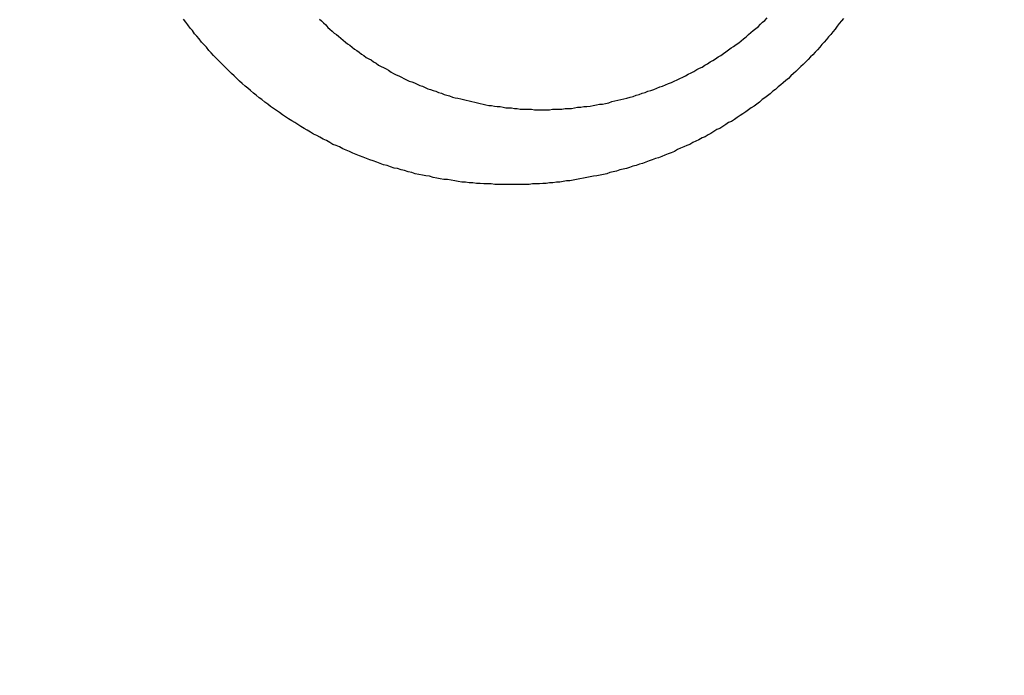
# Model space of a CAD drawing. Header units: millimetres. Extents: x -604189 to 881711, y -381903 to -7297.
# Tile 63 of 256: x -567427 to -567412, y -196071 to -196061. Entities that reach past the tile are written whole.
import ezdxf

# ---------------------------------------------------------------- set-up
doc = ezdxf.new("R2010")
doc.units = ezdxf.units.MM
doc.header["$LTSCALE"] = 100
doc.layers.add('OPIS', color=7, linetype='Continuous')
pattern_1 = [(45, (-296350.26, 111503), (-334.51454, 334.51454), []), (135, (-296350.26, 111503), (-334.51454, -334.51454), [])]

msp = doc.modelspace()

# ---------------------------------------------------------------- hatches: boundary and pattern name
at = {"layer": 'OPIS', "linetype": 'ByBlock', "lineweight": 13}
h = msp.add_hatch(dxfattribs=at)
h.set_pattern_fill('ANSI37', color=0, scale=149)
h.set_pattern_definition(pattern_1)
h.paths.add_polyline_path([(-565846.628, -200148.37), (-566196.825, -200149.347), (-566196.825, -200157.448), (-566296.825, -200157.448), (-566296.825, -200149.626), (-566746.825, -200150.882), (-566746.825, -201168.329, -0.414214), (-566403.888, -201511.266, -1), (-567089.762, -201511.266, -0.414214), (-566746.825, -201168.329), (-566746.825, -200936.871, -0.267949), (-567196.825, -200157.448), (-567296.825, -200157.448), (-567296.825, -200152.416), (-567606.815, -200153.281), (-567606.815, -201603.287), (-567556.815, -201603.147), (-567556.815, -205257.445), (-565846.45, -205257.445)])
h.paths.add_polyline_path([(-551636.825, -198396.286), (-576656.825, -198407.448), (-576656.825, -193157.448), (-579836.825, -193157.448), (-579836.825, -200437.448), (-570846.818, -200437.448), (-570846.818, -200053.169), (-551636.825, -200037.448)])
h.paths.add_polyline_path([(-566819.49, -205014.115), (-566583.775, -205014.115), (-566583.775, -204789.115), (-566819.49, -204789.115)], flags=24)
h.paths.add_polyline_path([(-566959.314, -200828.748), (-566427.171, -200828.748), (-566427.171, -200603.748), (-566959.314, -200603.748)], flags=24)
h.paths.add_polyline_path([(-566792.033, -202497.855), (-566276.912, -202497.855), (-566276.912, -202398.515), (-566792.033, -202398.515)], flags=24)
h.paths.add_polyline_path([(-566791.958, -202387.855), (-565854.55, -202387.855), (-565854.55, -202288.515), (-566791.958, -202288.515)], flags=24)
h.paths.add_polyline_path([(-567194.021, -202505.333), (-566857.345, -202505.333), (-566857.345, -202389.949), (-567194.021, -202389.949)], flags=24)
h.paths.add_polyline_path([(-567153.366, -202393.592), (-566996.4, -202393.592), (-566996.4, -202295.562), (-567153.366, -202295.562)], flags=24)
h.paths.add_polyline_path([(-566516.508, -200627.503), (-566516.508, -200287.803), (-566964.285, -200287.803), (-566964.285, -200627.503)], flags=24)
at = {"layer": 'OPIS', "linetype": 'ByBlock', "lineweight": 9}
h = msp.add_hatch(dxfattribs=at)
h.set_pattern_fill('ANSI37', color=0, scale=149)
h.set_pattern_definition(pattern_1)
edge = h.paths.add_edge_path()
edge.add_line((-551636.825, -193157.448), (-552906.825, -193157.448))
edge.add_line((-552906.825, -193157.448), (-552906.825, -193187.448))
edge.add_line((-552906.825, -193187.448), (-554281.473, -193187.448))
edge.add_line((-554281.473, -193187.448), (-554281.473, -193407.448))
edge.add_line((-554281.473, -193407.448), (-554641.473, -193407.448))
edge.add_line((-554641.473, -193407.448), (-554891.821, -193407.448))
edge.add_line((-554891.821, -193407.448), (-555251.821, -193407.448))
edge.add_line((-555251.821, -193407.448), (-555252.169, -193157.448))
edge.add_line((-555252.169, -193157.448), (-555156.825, -193407.448))
edge.add_line((-555156.825, -193407.448), (-555156.825, -196074.426))
edge.add_line((-555156.825, -196074.426), (-555036.825, -196074.426))
edge.add_line((-555036.825, -196074.426), (-555036.825, -196674.426))
edge.add_line((-555036.825, -196674.426), (-555036.825, -197274.426))
edge.add_line((-555036.825, -197274.426), (-555636.825, -197274.426))
edge.add_line((-555636.825, -197274.426), (-555636.825, -198296.526))
edge.add_line((-555636.825, -198296.526), (-555036.825, -198294.851))
edge.add_line((-555036.825, -198294.851), (-555036.825, -198287.448))
edge.add_line((-555036.825, -198287.448), (-554936.825, -198287.448))
edge.add_line((-554936.825, -198287.448), (-554936.825, -198294.572))
edge.add_line((-554936.825, -198294.572), (-554486.825, -198293.317))
edge.add_line((-554486.825, -198293.317), (-554486.825, -198292.448))
edge.add_line((-554486.825, -198292.448), (-554486.825, -197276.567))
edge.add_arc((-554486.825, -196933.63), 342.937, 180, 270, ccw=False)
edge.add_arc((-554486.825, -196933.63), 342.937, 0, 180, ccw=False)
edge.add_arc((-554486.825, -196933.63), 342.937, -90, 0, ccw=False)
edge.add_line((-554486.825, -197276.567), (-554486.825, -197508.025))
edge.add_arc((-554936.825, -198287.448), 900, 0, 60, ccw=False)
edge.add_line((-554036.825, -198287.448), (-553936.825, -198287.448))
edge.add_line((-553936.825, -198287.448), (-553936.825, -198291.782))
edge.add_line((-553936.825, -198291.782), (-551636.825, -198285.364))
edge.add_line((-551636.825, -198285.364), (-551636.825, -193157.448))
edge = h.paths.add_edge_path(flags=17)
edge.add_arc((-555292.825, -194555.644), 64, 0, 360)
edge = h.paths.add_edge_path(flags=17)
edge.add_arc((-555292.825, -194795.644), 64, 0, 360)
edge = h.paths.add_edge_path(flags=17)
edge.add_arc((-555532.825, -194555.644), 64, 0, 360)
edge = h.paths.add_edge_path(flags=17)
edge.add_arc((-555532.825, -194795.644), 64, 0, 360)
edge = h.paths.add_edge_path(flags=16)
edge.add_arc((-555445.578, -195632.918), 122.24, 0, 360)
edge = h.paths.add_edge_path(flags=17)
edge.add_arc((-555444.953, -195755.157), 131.84, -179.70702, 0.29298, ccw=False)
edge.add_line((-555576.791, -195755.831), (-555577.416, -195633.592))
edge.add_arc((-555445.578, -195632.918), 131.84, 0.29298, 180.29298, ccw=False)
edge.add_line((-555313.74, -195632.244), (-555313.115, -195754.483))
edge = h.paths.add_edge_path(flags=16)
edge.add_line((-555354.602, -195832.663), (-555410.524, -195781.149))
edge.add_arc((-555444.236, -195895.315), 119.04, 73.54834, 77.25266)
edge.add_line((-555417.97, -195779.209), (-555400.458, -195791.093))
edge.add_arc((-555397.928, -195789.134), 3.2, 66.437, 217.7638, ccw=False)
edge.add_arc((-555444.236, -195895.315), 119.04, 62.83618, 66.43696, ccw=False)
edge.add_line((-555389.89, -195789.404), (-555332.197, -195793.322))
edge.add_arc((-555444.953, -195755.157), 119.04, 319.37612, 341.30015, ccw=False)
edge = h.paths.add_edge_path(flags=0)
edge.add_arc((-555445.157, -195715.335), 16, 0, 360)
edge = h.paths.add_edge_path(flags=16)
edge.add_line((-555494.828, -195789.588), (-555556.499, -195794.41))
edge.add_arc((-555553.516, -195795.567), 3.2, 158.7889, 200.417)
edge.add_arc((-555444.953, -195755.157), 119.04, 200.41697, 219.83636)
edge.add_arc((-555533.904, -195829.364), 3.2, 219.8364, 346.9927)
edge.add_line((-555530.786, -195830.084), (-555488.51, -195790.333))
edge.add_arc((-555491.628, -195789.613), 3.2, 346.9927, 539.5529)
edge = h.paths.add_edge_path(flags=16)
edge.add_arc((-555444.953, -195755.157), 119.04, 258.76397, 281.82198, ccw=False)
edge.add_line((-555468.148, -195871.915), (-555480.159, -195865.083))
edge.add_arc((-555483.299, -195864.466), 3.2, 250.669, 348.8814, ccw=False)
edge.add_arc((-555444.953, -195755.157), 119.04, 229.64312, 250.66903, ccw=False)
edge.add_line((-555522.037, -195845.868), (-555468.703, -195779.633))
edge.add_arc((-555459.182, -195767.571), 15.366, -52.9828, 231.7166, ccw=False)
edge.add_arc((-555446.749, -195779.502), 3.2, 91.2428, 186.0743, ccw=False)
edge.add_arc((-555444.236, -195895.315), 119.04, 88.11241, 91.24277, ccw=False)
edge.add_line((-555440.315, -195776.34), (-555420.565, -195871.672))
h.paths.add_polyline_path([(-554267.155, -198153.982), (-554267.155, -197814.282), (-554714.931, -197814.282), (-554714.931, -198153.982)], flags=17)
h.paths.add_polyline_path([(-553792.63, -195548.14), (-553277.509, -195548.14), (-553277.509, -195448.8), (-553792.63, -195448.8)], flags=16)
h.paths.add_polyline_path([(-553792.555, -195438.14), (-553058.934, -195438.14), (-553058.934, -195338.8), (-553792.555, -195338.8)], flags=16)
h.paths.add_polyline_path([(-554194.618, -195555.618), (-553808.217, -195555.618), (-553808.217, -195440.235), (-554194.618, -195440.235)], flags=16)
h.paths.add_polyline_path([(-554153.974, -195443.932), (-553947.262, -195443.932), (-553947.262, -195345.836), (-554153.974, -195345.836)], flags=16)
h.paths.add_polyline_path([(-554256.508, -198153.982), (-554256.508, -197814.282), (-554704.285, -197814.282), (-554704.285, -198153.982)], flags=17)
h.paths.add_polyline_path([(-569496.825, -196631.63), (-571696.825, -196631.63), (-571696.825, -198287.448), (-569496.825, -198287.448)])
h.paths.add_polyline_path([(-567176.825, -196631.63), (-569376.825, -196631.63), (-569376.825, -198287.448), (-567176.825, -198287.448)])
h.paths.add_polyline_path([(-569376.825, -196535.63), (-567176.825, -196535.63), (-567176.825, -193157.448), (-569376.825, -193157.448)])
edge = h.paths.add_edge_path()
edge.add_arc((-571534.473, -195440.24), 50, 180, 270.0022)
edge.add_line((-571534.471, -195490.24), (-571329.472, -195490.239))
edge.add_arc((-571329.473, -195440.239), 50, 270.0009, 360)
edge.add_line((-571279.473, -195440.239), (-571279.473, -194996.239))
edge.add_arc((-571329.473, -194996.239), 50, 0, 90.0004)
edge.add_line((-571329.474, -194946.239), (-571534.474, -194946.24))
edge.add_arc((-571534.473, -194996.24), 50, 90.0009, 180)
edge.add_line((-571584.473, -194996.24), (-571584.473, -195440.24))
h.paths.add_polyline_path([(-571696.825, -196535.63), (-569496.825, -196535.63), (-569496.825, -193157.448), (-571696.825, -193157.448)])
edge = h.paths.add_edge_path()
edge.add_arc((-571945.684, -193388.705), 50, 0, 90.0004)
edge.add_line((-571945.684, -193338.705), (-572150.684, -193338.707))
edge.add_arc((-572150.684, -193388.707), 50, 90.0009, 180)
edge.add_line((-572200.684, -193388.707), (-572200.684, -193832.707))
edge.add_arc((-572150.684, -193832.707), 50, 180, 270.0022)
edge.add_line((-572150.682, -193882.707), (-571945.683, -193882.705))
edge.add_arc((-571945.684, -193832.705), 50, 270.0009, 360)
edge.add_line((-571895.684, -193832.705), (-571895.684, -193388.705))
h.paths.add_polyline_path([(-571816.825, -198287.448), (-571816.825, -193157.448), (-573216.825, -193157.448), (-573216.825, -198287.448)])

# ---------------------------------------------------------------- linework, layer by layer
at = {"color": 0}
for points in [[(-567419.588, -196063.418, 0), (-567419.645, -196063.418, 0), (-567419.702, -196063.408, 0), (-567419.759, -196063.408, 0), (-567419.816, -196063.408, 0), (-567419.873, -196063.398, 0), (-567419.93, -196063.398, 0), (-567419.987, -196063.388, 0), (-567420.044, -196063.388, 0), (-567420.1, -196063.378, 0), (-567420.157, -196063.378, 0), (-567420.214, -196063.368, 0), (-567420.27, -196063.358, 0), (-567420.327, -196063.348, 0), (-567420.383, -196063.338, 0), (-567420.44, -196063.338, 0), (-567420.496, -196063.328, 0), (-567420.552, -196063.318, 0), (-567420.608, -196063.308, 0), (-567420.664, -196063.288, 0), (-567420.72, -196063.278, 0), (-567420.776, -196063.268, 0), (-567420.832, -196063.258, 0), (-567420.887, -196063.248, 0), (-567420.943, -196063.228, 0), (-567420.998, -196063.218, 0), (-567421.053, -196063.198, 0), (-567421.108, -196063.188, 0), (-567421.163, -196063.168, 0), (-567421.218, -196063.158, 0), (-567421.273, -196063.138, 0), (-567421.327, -196063.118, 0), (-567421.381, -196063.108, 0), (-567421.436, -196063.088, 0), (-567421.49, -196063.068, 0), (-567421.543, -196063.048, 0), (-567421.597, -196063.028, 0), (-567421.65, -196063.008, 0), (-567421.704, -196062.988, 0), (-567421.757, -196062.968, 0), (-567421.81, -196062.948, 0), (-567421.862, -196062.928, 0), (-567421.915, -196062.898, 0), (-567421.967, -196062.878, 0), (-567422.019, -196062.858, 0), (-567422.071, -196062.828, 0), (-567422.122, -196062.808, 0), (-567422.174, -196062.788, 0), (-567422.225, -196062.758, 0), (-567422.276, -196062.728, 0), (-567422.326, -196062.708, 0), (-567422.377, -196062.678, 0), (-567422.427, -196062.648, 0), (-567422.477, -196062.628, 0), (-567422.527, -196062.598, 0), (-567422.576, -196062.568, 0), (-567422.625, -196062.538, 0), (-567422.674, -196062.508, 0), (-567422.723, -196062.478, 0), (-567422.771, -196062.448, 0), (-567422.819, -196062.418, 0), (-567422.867, -196062.388, 0), (-567422.914, -196062.358, 0), (-567422.962, -196062.328, 0), (-567423.009, -196062.288, 0), (-567423.055, -196062.258, 0), (-567423.102, -196062.228, 0), (-567423.148, -196062.198, 0), (-567423.194, -196062.158, 0), (-567423.239, -196062.128, 0), (-567423.284, -196062.088, 0), (-567423.329, -196062.058, 0), (-567423.373, -196062.018, 0), (-567423.418, -196061.988, 0), (-567423.461, -196061.948, 0), (-567423.505, -196061.908, 0), (-567423.548, -196061.878, 0), (-567423.591, -196061.838, 0), (-567423.634, -196061.798, 0), (-567423.676, -196061.758, 0), (-567423.718, -196061.718, 0), (-567423.759, -196061.678, 0), (-567423.8, -196061.638, 0), (-567423.841, -196061.598, 0), (-567423.881, -196061.558, 0), (-567423.921, -196061.518, 0), (-567423.961, -196061.478, 0), (-567424, -196061.438, 0), (-567424.039, -196061.398, 0), (-567424.078, -196061.358, 0), (-567424.116, -196061.318, 0), (-567424.153, -196061.268, 0), (-567424.191, -196061.228, 0), (-567424.228, -196061.188, 0), (-567424.264, -196061.138, 0), (-567424.3, -196061.098, 0), (-567424.336, -196061.058, 0), (-567424.371, -196061.008, 0), (-567424.406, -196060.968, 0), (-567424.441, -196060.918, 0), (-567424.475, -196060.878, 0), (-567424.508, -196060.828, 0)], [(-567422.385, -196060.828, 0), (-567422.353, -196060.858, 0), (-567422.32, -196060.888, 0), (-567422.287, -196060.918, 0), (-567422.254, -196060.958, 0), (-567422.221, -196060.988, 0), (-567422.187, -196061.018, 0), (-567422.153, -196061.048, 0), (-567422.119, -196061.068, 0), (-567422.085, -196061.098, 0), (-567422.05, -196061.128, 0), (-567422.015, -196061.158, 0), (-567421.98, -196061.188, 0), (-567421.944, -196061.218, 0), (-567421.909, -196061.238, 0), (-567421.873, -196061.268, 0), (-567421.837, -196061.298, 0), (-567421.8, -196061.318, 0), (-567421.763, -196061.348, 0), (-567421.726, -196061.378, 0), (-567421.689, -196061.398, 0), (-567421.652, -196061.428, 0), (-567421.614, -196061.448, 0), (-567421.576, -196061.468, 0), (-567421.538, -196061.498, 0), (-567421.5, -196061.518, 0), (-567421.461, -196061.548, 0), (-567421.422, -196061.568, 0), (-567421.383, -196061.588, 0), (-567421.344, -196061.608, 0), (-567421.304, -196061.628, 0), (-567421.265, -196061.658, 0), (-567421.225, -196061.678, 0), (-567421.185, -196061.698, 0), (-567421.145, -196061.718, 0), (-567421.104, -196061.738, 0), (-567421.064, -196061.758, 0), (-567421.023, -196061.778, 0), (-567420.982, -196061.798, 0), (-567420.941, -196061.808, 0), (-567420.9, -196061.828, 0), (-567420.858, -196061.848, 0), (-567420.817, -196061.868, 0), (-567420.775, -196061.878, 0), (-567420.733, -196061.898, 0), (-567420.691, -196061.918, 0), (-567420.649, -196061.928, 0), (-567420.607, -196061.948, 0), (-567420.564, -196061.958, 0), (-567420.522, -196061.978, 0), (-567420.479, -196061.988, 0), (-567420.436, -196062.008, 0), (-567420.393, -196062.018, 0), (-567420.35, -196062.028, 0), (-567420.307, -196062.048, 0), (-567420.264, -196062.058, 0), (-567420.22, -196062.068, 0), (-567420.177, -196062.078, 0), (-567420.133, -196062.088, 0), (-567420.09, -196062.098, 0), (-567420.046, -196062.108, 0), (-567420.002, -196062.118, 0), (-567419.958, -196062.128, 0), (-567419.914, -196062.138, 0), (-567419.87, -196062.148, 0), (-567419.826, -196062.158, 0), (-567419.782, -196062.168, 0), (-567419.737, -196062.178, 0), (-567419.693, -196062.178, 0), (-567419.648, -196062.188, 0), (-567419.604, -196062.198, 0), (-567419.56, -196062.198, 0), (-567419.515, -196062.208, 0), (-567419.47, -196062.218, 0), (-567419.426, -196062.218, 0), (-567419.381, -196062.218, 0), (-567419.336, -196062.228, 0), (-567419.292, -196062.228, 0), (-567419.247, -196062.238, 0), (-567419.202, -196062.238, 0), (-567419.157, -196062.238, 0), (-567419.112, -196062.238, 0), (-567419.068, -196062.238, 0), (-567419.023, -196062.248, 0), (-567418.978, -196062.248, 0), (-567418.933, -196062.248, 0), (-567418.888, -196062.248, 0)], [(-567414.192, -196060.818, 0), (-567414.224, -196060.858, 0), (-567414.257, -196060.898, 0), (-567414.289, -196060.938, 0), (-567414.322, -196060.988, 0), (-567414.356, -196061.028, 0), (-567414.39, -196061.068, 0), (-567414.424, -196061.108, 0), (-567414.458, -196061.148, 0), (-567414.493, -196061.188, 0), (-567414.528, -196061.228, 0), (-567414.564, -196061.268, 0), (-567414.6, -196061.308, 0), (-567414.636, -196061.348, 0), (-567414.672, -196061.388, 0), (-567414.709, -196061.418, 0), (-567414.746, -196061.458, 0), (-567414.783, -196061.498, 0), (-567414.821, -196061.538, 0), (-567414.859, -196061.568, 0), (-567414.897, -196061.608, 0), (-567414.936, -196061.648, 0), (-567414.975, -196061.678, 0), (-567415.014, -196061.718, 0), (-567415.053, -196061.758, 0), (-567415.093, -196061.788, 0), (-567415.133, -196061.828, 0), (-567415.173, -196061.858, 0), (-567415.214, -196061.888, 0), (-567415.255, -196061.928, 0), (-567415.296, -196061.958, 0), (-567415.337, -196061.998, 0), (-567415.379, -196062.028, 0), (-567415.421, -196062.058, 0), (-567415.463, -196062.088, 0), (-567415.505, -196062.128, 0), (-567415.548, -196062.158, 0), (-567415.591, -196062.188, 0), (-567415.634, -196062.218, 0), (-567415.678, -196062.248, 0), (-567415.721, -196062.278, 0), (-567415.765, -196062.308, 0), (-567415.809, -196062.338, 0), (-567415.854, -196062.368, 0), (-567415.898, -196062.398, 0), (-567415.943, -196062.428, 0), (-567415.988, -196062.448, 0), (-567416.034, -196062.478, 0), (-567416.079, -196062.508, 0), (-567416.125, -196062.538, 0), (-567416.171, -196062.558, 0), (-567416.217, -196062.588, 0), (-567416.264, -196062.618, 0), (-567416.31, -196062.638, 0), (-567416.357, -196062.668, 0), (-567416.404, -196062.688, 0), (-567416.451, -196062.718, 0), (-567416.499, -196062.738, 0), (-567416.546, -196062.758, 0), (-567416.594, -196062.788, 0), (-567416.642, -196062.808, 0), (-567416.69, -196062.828, 0), (-567416.739, -196062.848, 0), (-567416.787, -196062.868, 0), (-567416.836, -196062.898, 0), (-567416.885, -196062.918, 0), (-567416.934, -196062.938, 0), (-567416.983, -196062.958, 0), (-567417.033, -196062.978, 0), (-567417.082, -196062.998, 0), (-567417.132, -196063.008, 0), (-567417.182, -196063.028, 0), (-567417.232, -196063.048, 0), (-567417.282, -196063.068, 0), (-567417.332, -196063.088, 0), (-567417.383, -196063.098, 0), (-567417.433, -196063.118, 0), (-567417.484, -196063.128, 0), (-567417.535, -196063.148, 0), (-567417.586, -196063.168, 0), (-567417.637, -196063.178, 0), (-567417.688, -196063.188, 0), (-567417.74, -196063.208, 0), (-567417.791, -196063.218, 0), (-567417.843, -196063.228, 0), (-567417.894, -196063.248, 0), (-567417.946, -196063.258, 0), (-567417.998, -196063.268, 0), (-567418.05, -196063.278, 0), (-567418.102, -196063.288, 0), (-567418.155, -196063.298, 0), (-567418.207, -196063.308, 0), (-567418.259, -196063.318, 0), (-567418.312, -196063.328, 0), (-567418.364, -196063.338, 0), (-567418.417, -196063.348, 0), (-567418.47, -196063.358, 0), (-567418.522, -196063.358, 0), (-567418.575, -196063.368, 0), (-567418.628, -196063.378, 0), (-567418.681, -196063.378, 0), (-567418.734, -196063.388, 0), (-567418.787, -196063.388, 0), (-567418.841, -196063.398, 0), (-567418.894, -196063.398, 0), (-567418.947, -196063.408, 0), (-567419, -196063.408, 0), (-567419.054, -196063.408, 0), (-567419.107, -196063.418, 0), (-567419.16, -196063.418, 0), (-567419.214, -196063.418, 0), (-567419.267, -196063.418, 0), (-567419.321, -196063.418, 0), (-567419.374, -196063.418, 0), (-567419.428, -196063.418, 0), (-567419.481, -196063.418, 0), (-567419.535, -196063.418, 0), (-567419.588, -196063.418, 0)], [(-567418.888, -196062.248, 0), (-567418.839, -196062.248, 0), (-567418.79, -196062.248, 0), (-567418.741, -196062.238, 0), (-567418.691, -196062.238, 0), (-567418.642, -196062.238, 0), (-567418.593, -196062.238, 0), (-567418.544, -196062.228, 0), (-567418.495, -196062.228, 0), (-567418.446, -196062.228, 0), (-567418.397, -196062.218, 0), (-567418.348, -196062.208, 0), (-567418.299, -196062.208, 0), (-567418.251, -196062.198, 0), (-567418.202, -196062.198, 0), (-567418.153, -196062.188, 0), (-567418.105, -196062.178, 0), (-567418.056, -196062.168, 0), (-567418.008, -196062.158, 0), (-567417.959, -196062.158, 0), (-567417.911, -196062.148, 0), (-567417.863, -196062.138, 0), (-567417.815, -196062.118, 0), (-567417.767, -196062.108, 0), (-567417.719, -196062.098, 0), (-567417.672, -196062.088, 0), (-567417.624, -196062.078, 0), (-567417.577, -196062.068, 0), (-567417.529, -196062.048, 0), (-567417.482, -196062.038, 0), (-567417.435, -196062.018, 0), (-567417.388, -196062.008, 0), (-567417.342, -196061.988, 0), (-567417.295, -196061.978, 0), (-567417.249, -196061.958, 0), (-567417.202, -196061.948, 0), (-567417.156, -196061.928, 0), (-567417.11, -196061.908, 0), (-567417.065, -196061.888, 0), (-567417.019, -196061.878, 0), (-567416.974, -196061.858, 0), (-567416.928, -196061.838, 0), (-567416.883, -196061.818, 0), (-567416.839, -196061.798, 0), (-567416.794, -196061.778, 0), (-567416.75, -196061.758, 0), (-567416.705, -196061.738, 0), (-567416.661, -196061.718, 0), (-567416.618, -196061.688, 0), (-567416.574, -196061.668, 0), (-567416.531, -196061.648, 0), (-567416.487, -196061.618, 0), (-567416.445, -196061.598, 0), (-567416.402, -196061.578, 0), (-567416.359, -196061.548, 0), (-567416.317, -196061.528, 0), (-567416.275, -196061.498, 0), (-567416.234, -196061.478, 0), (-567416.192, -196061.448, 0), (-567416.151, -196061.418, 0), (-567416.11, -196061.398, 0), (-567416.069, -196061.368, 0), (-567416.029, -196061.338, 0), (-567415.988, -196061.308, 0), (-567415.949, -196061.278, 0), (-567415.909, -196061.258, 0), (-567415.87, -196061.228, 0), (-567415.83, -196061.198, 0), (-567415.792, -196061.168, 0), (-567415.753, -196061.138, 0), (-567415.715, -196061.108, 0), (-567415.677, -196061.068, 0), (-567415.639, -196061.038, 0), (-567415.602, -196061.008, 0), (-567415.565, -196060.978, 0), (-567415.528, -196060.948, 0), (-567415.492, -196060.908, 0), (-567415.456, -196060.878, 0), (-567415.42, -196060.848, 0), (-567415.385, -196060.808, 0)]]:
    msp.add_polyline3d(points, dxfattribs=at)

doc.saveas('drawing.dxf')
